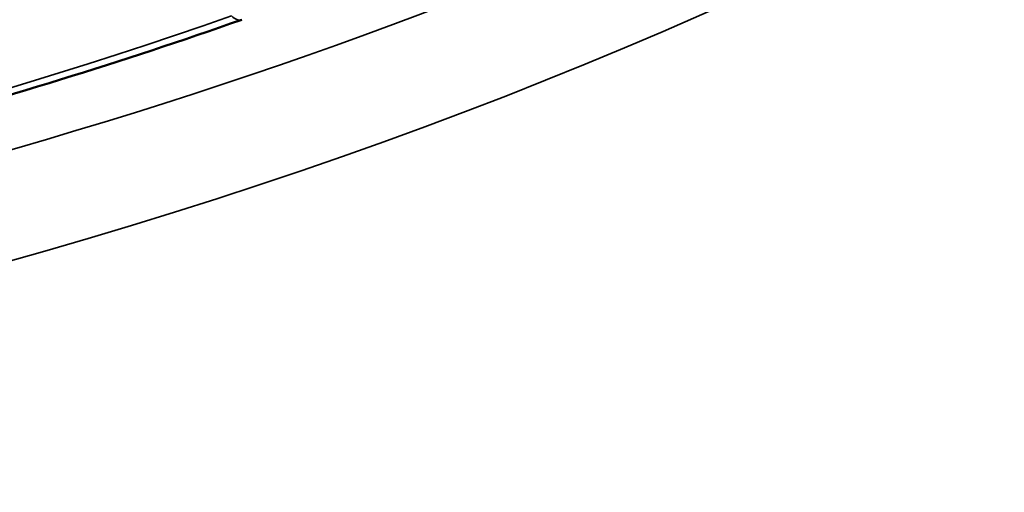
# Model space of a CAD drawing. Header units: millimetres. Extents: x 50 to 3176, y 50 to 2109.
# Tile 49 of 256: x 413.28 to 419.69, y 339.39 to 342.46. Entities that reach past the tile are written whole.
import ezdxf

# ---------------------------------------------------------------- set-up
doc = ezdxf.new("R2010")
doc.units = ezdxf.units.MM
doc.header["$LTSCALE"] = 10
doc.layers.add('Visible (ISO)', color=7, linetype='Continuous', lineweight=50)
doc.layers.add('Visible Narrow (ISO)', color=7, linetype='Continuous', lineweight=35)

msp = doc.modelspace()

# ---------------------------------------------------------------- linework, layer by layer
at = {"layer": 'Visible (ISO)'}
msp.add_open_spline([(388.9128, 342.4612), (390.4601, 341.9168), (392.1098, 341.4709), (395.5363, 340.7968), (397.313, 340.5686), (400.9096, 340.3404), (402.7293, 340.3404), (406.3259, 340.5686), (408.1026, 340.7968), (411.5291, 341.4709), (413.1788, 341.9168), (414.726, 342.4612)], degree=3, knots=[0.238053, 0.238053, 0.238053, 0.238053, 0.456991, 0.456991, 0.675929, 0.675929, 0.894867, 0.894867, 1.113805, 1.113805, 1.332743, 1.332743, 1.332743, 1.332743], dxfattribs=at)
at = {"layer": 'Visible Narrow (ISO)'}
msp.add_ellipse((401.8194, 354.487), major_axis=(-26.1573, 0), ratio=0.57735, dxfattribs=at)
for centre, major_axis, ratio, start_param, end_param in [((401.8194, 354.8846), (-25.6575, 0), 0.57735, 6.264668, 9.443295), ((401.8194, 354.6503), (-24.6727, 0), 0.57735, 1.023452, 2.118141), ((414.6596, 342.6499), (0.0664, -0.1887), 0.424923, 5.591554, 6.283187)]:
    msp.add_ellipse(centre, major_axis=major_axis, ratio=ratio, start_param=start_param, end_param=end_param, dxfattribs=at)

doc.saveas('drawing.dxf')
